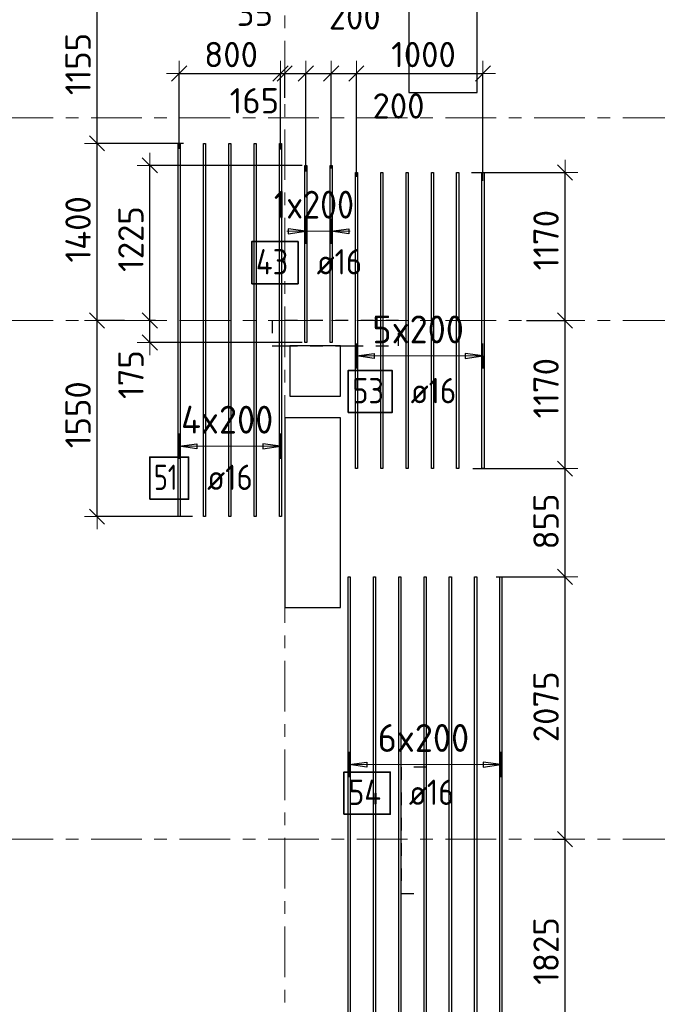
# Model space of a CAD drawing. Header units: metres. Extents: x -38 to 107, y -15 to 21.
# Tile 5 of 133: x 2.41 to 7.44, y 2 to 9.78. Entities that reach past the tile are written whole.
import ezdxf

# ---------------------------------------------------------------- set-up
doc = ezdxf.new("R2010")
doc.units = ezdxf.units.M
doc.header["$PDMODE"] = 65
for name, pattern in [('______11', [0.5, 0.4, -0.05, 0, -0.05]), ('______2', [0.0405, 0.03, -0.0105]), ('______5', [1.1, 0.8, -0.1, 0.1, -0.1])]:
    doc.linetypes.add(name, pattern=pattern)
for name, color, linetype, lineweight in [('XR$2$Осевая линия (1)', 7, '______5', 13), ('XR$4$Перекрытие (1)', 7, 'Continuous', 35), ('XR$4$Размерная линия (1)', 7, 'Continuous', 13)]:
    doc.layers.add(name, color=color, linetype=linetype, lineweight=lineweight)
for name, color, linetype, lineweight, true_color in [('XR$4$Арм.стержн.Доп. Арм верхн.зоны Х', 7, 'Continuous', 35, 0x8c8cff), ('XR$4$Арм.стержн.Доп. Арм. верхн.зоны У', 7, 'Continuous', 35, 0x739641), ('XR$6$Стена_ бетон несущ.', 7, 'Continuous', 70, 0xb4b496)]:
    doc.layers.add(name, color=color, linetype=linetype, lineweight=lineweight, true_color=true_color)
doc.styles.add('ISOCPEUR', font='txt')
doc.dimstyles.new('DIMSTYLE_3', dxfattribs={"dimtxt": 0.2, "dimasz": 0.2, "dimexe": 0, "dimexo": 0, "dimgap": 0.1, "dimtad": 2, "dimdec": 0, "dimlfac": 1000, "dimrnd": 5, "dimzin": 12, "dimdsep": 46, "dimtxsty": 'ISOCPEUR', "dimblk1": 'ALL_ML_STRICH', "dimblk2": 'ALL_ML_STRICH', "dimsah": 1, "dimcen": 0, "dimclrd": 7, "dimclre": 256, "dimclrt": 7, "dimadec": 0, "dimazin": 0, "dimtfac": 1, "dimtdec": 0, "dimtix": 1, "dimtmove": 2, "dimatfit": 3, "dimfxl": 0, "dimtzin": 0, "dimlwd": 0, "dimlwe": -3, "dimarcsym": 0})
doc.dimstyles.new('DIMSTYLE_33', dxfattribs={"dimtxt": 0.2, "dimasz": 0.2, "dimexe": 0, "dimexo": 0, "dimgap": 0.1, "dimtad": 2, "dimdec": 0, "dimlfac": 1000, "dimrnd": 5, "dimzin": 12, "dimdsep": 46, "dimtxsty": 'ISOCPEUR', "dimblk1": 'ALL_ML_STRICH', "dimblk2": 'ALL_ML_STRICH', "dimsah": 1, "dimcen": 0, "dimclrd": 7, "dimclre": 256, "dimclrt": 7, "dimadec": 0, "dimazin": 0, "dimtfac": 1, "dimtdec": 0, "dimtix": 1, "dimtmove": 2, "dimatfit": 3, "dimfxl": 0, "dimtvp": 1.2, "dimtzin": 0, "dimlwd": 0, "dimlwe": -3, "dimarcsym": 0})
doc.dimstyles.new('DIMSTYLE_34', dxfattribs={"dimtxt": 0.2, "dimasz": 0.2, "dimexe": 0, "dimexo": 0, "dimgap": 0.1, "dimtad": 0, "dimdec": 0, "dimlfac": 1000, "dimrnd": 5, "dimzin": 12, "dimdsep": 46, "dimtxsty": 'ISOCPEUR', "dimblk1": 'ALL_ML_STRICH', "dimblk2": 'ALL_ML_STRICH', "dimsah": 1, "dimcen": 0, "dimclrd": 7, "dimclre": 256, "dimclrt": 7, "dimadec": 0, "dimazin": 0, "dimtfac": 1, "dimtdec": 0, "dimtix": 1, "dimtmove": 2, "dimatfit": 3, "dimfxl": 0, "dimtvp": 1.2, "dimtzin": 0, "dimlwd": 0, "dimlwe": -3, "dimarcsym": 0})

# ---------------------------------------------------------------- blocks, each defined once
blk = doc.blocks.new('ALL_ML_STRICH')
at = {"color": 0, "linetype": 'ByBlock', "lineweight": -2}
for p, q in [((0, -0.5), (0, 0.5)), ((-1, 0), (0.5, 0)), ((-0.3, -0.3), (0.3, 0.3))]:
    blk.add_line(p, q, dxfattribs=at)
blk = doc.blocks.new('*D267')
at = {"layer": 'DEFPOINTS', "color": 7, "linetype": 'Continuous', "lineweight": 13, "transparency": 33554687}
for p in [(3.2552, 7.4), (3.0175, 5.8493), (3.7925, 5.8493)]:
    blk.add_point(p, dxfattribs=at)
at = {"layer": 'XR$4$Размерная линия (1)', "color": 9, "linetype": 'Continuous', "lineweight": -2, "true_color": 0xc7c7c7, "transparency": 33554687}
for p, q in [((3.2352, 7.4), (3.0175, 7.4)), ((3.7725, 5.8493), (3.0175, 5.8493))]:
    blk.add_line(p, q, dxfattribs=at)
at = {"layer": 'XR$4$Размерная линия (1)', "color": 7, "linetype": 'Continuous', "lineweight": -2, "transparency": 33554687}
blk.add_line((3.0175, 5.8493), (3.0175, 7.4), dxfattribs=at)
at = {"layer": 'XR$4$Размерная линия (1)', "color": 7, "linetype": 'Continuous', "lineweight": 13, "transparency": 33554687, "xscale": 0.2, "yscale": 0.2, "zscale": 0.2}
for p, rotation in [((3.0175, 7.4), 90), ((3.0175, 5.8493), 270)]:
    blk.add_blockref('ALL_ML_STRICH', p, dxfattribs=dict(at, rotation=rotation))
at = {"layer": 'XR$4$Размерная линия (1)', "color": 7, "linetype": 'Continuous', "lineweight": 13, "transparency": 33554687, "insert": (2.8675, 6.6547), "char_height": 0.2, "width": 0.8, "attachment_point": 5, "rotation": 90, "style": 'ISOCPEUR'}
blk.add_mtext('\\A1;{1550}', dxfattribs=at)
blk = doc.blocks.new('*D268')
at = {"layer": 'DEFPOINTS', "color": 7, "linetype": 'Continuous', "lineweight": 13, "transparency": 33554687}
for p in [(3.7216, 8.7993), (3.0175, 7.4), (3.2552, 7.4)]:
    blk.add_point(p, dxfattribs=at)
at = {"layer": 'XR$4$Размерная линия (1)', "color": 9, "linetype": 'Continuous', "lineweight": -2, "true_color": 0xc7c7c7, "transparency": 33554687}
for p, q in [((3.7016, 8.7993), (3.0175, 8.7993)), ((3.2352, 7.4), (3.0175, 7.4))]:
    blk.add_line(p, q, dxfattribs=at)
at = {"layer": 'XR$4$Размерная линия (1)', "color": 7, "linetype": 'Continuous', "lineweight": -2, "transparency": 33554687}
blk.add_line((3.0175, 7.4), (3.0175, 8.7993), dxfattribs=at)
at = {"layer": 'XR$4$Размерная линия (1)', "color": 7, "linetype": 'Continuous', "lineweight": 13, "transparency": 33554687, "xscale": 0.2, "yscale": 0.2, "zscale": 0.2}
for p, rotation in [((3.0175, 8.7993), 90), ((3.0175, 7.4), 270)]:
    blk.add_blockref('ALL_ML_STRICH', p, dxfattribs=dict(at, rotation=rotation))
at = {"layer": 'XR$4$Размерная линия (1)', "color": 7, "linetype": 'Continuous', "lineweight": 13, "transparency": 33554687, "insert": (2.8675, 8.1197), "char_height": 0.2, "width": 0.8, "attachment_point": 5, "rotation": 90, "style": 'ISOCPEUR'}
blk.add_mtext('\\A1;{1400}', dxfattribs=at)
blk = doc.blocks.new('*D269')
at = {"layer": 'DEFPOINTS', "color": 7, "linetype": 'Continuous', "lineweight": 13, "transparency": 33554687}
for p in [(4.0894, 9.9527), (3.0175, 8.7993), (3.7216, 8.7993)]:
    blk.add_point(p, dxfattribs=at)
at = {"layer": 'XR$4$Размерная линия (1)', "color": 9, "linetype": 'Continuous', "lineweight": -2, "true_color": 0xc7c7c7, "transparency": 33554687}
for p, q in [((4.0694, 9.9527), (3.0175, 9.9527)), ((3.7016, 8.7993), (3.0175, 8.7993))]:
    blk.add_line(p, q, dxfattribs=at)
at = {"layer": 'XR$4$Размерная линия (1)', "color": 7, "linetype": 'Continuous', "lineweight": -2, "transparency": 33554687}
blk.add_line((3.0175, 8.7993), (3.0175, 9.9527), dxfattribs=at)
at = {"layer": 'XR$4$Размерная линия (1)', "color": 7, "linetype": 'Continuous', "lineweight": 13, "transparency": 33554687, "xscale": 0.2, "yscale": 0.2, "zscale": 0.2}
for p, rotation in [((3.0175, 9.9527), 90), ((3.0175, 8.7993), 270)]:
    blk.add_blockref('ALL_ML_STRICH', p, dxfattribs=dict(at, rotation=rotation))
at = {"layer": 'XR$4$Размерная линия (1)', "color": 7, "linetype": 'Continuous', "lineweight": 13, "transparency": 33554687, "insert": (2.8675, 9.426), "char_height": 0.2, "width": 0.8, "attachment_point": 5, "rotation": 90, "style": 'ISOCPEUR'}
blk.add_mtext('\\A1;{1155}', dxfattribs=at)
blk = doc.blocks.new('*D279')
at = {"layer": 'DEFPOINTS', "color": 7, "linetype": 'Continuous', "lineweight": 13, "transparency": 33554687}
for p in [(3.6662, 9.3509), (3.6662, 8.7354), (4.4662, 8.7312)]:
    blk.add_point(p, dxfattribs=at)
at = {"layer": 'XR$4$Размерная линия (1)', "color": 9, "linetype": 'Continuous', "lineweight": -2, "true_color": 0xc7c7c7, "transparency": 33554687}
for p, q in [((3.6662, 8.7554), (3.6662, 9.3509)), ((4.4662, 8.7512), (4.4662, 9.3509))]:
    blk.add_line(p, q, dxfattribs=at)
at = {"layer": 'XR$4$Размерная линия (1)', "color": 7, "linetype": 'Continuous', "lineweight": -2, "transparency": 33554687}
blk.add_line((3.6662, 9.3509), (4.4662, 9.3509), dxfattribs=at)
at = {"layer": 'XR$4$Размерная линия (1)', "color": 7, "linetype": 'Continuous', "lineweight": 13, "transparency": 33554687, "xscale": 0.2, "yscale": 0.2, "zscale": 0.2, "rotation": 180}
blk.add_blockref('ALL_ML_STRICH', (3.6662, 9.3509), dxfattribs=at)
at = {"layer": 'XR$4$Размерная линия (1)', "color": 7, "linetype": 'Continuous', "lineweight": 13, "transparency": 33554687, "xscale": 0.2, "yscale": 0.2, "zscale": 0.2}
blk.add_blockref('ALL_ML_STRICH', (4.4662, 9.3509), dxfattribs=at)
at = {"layer": 'XR$4$Размерная линия (1)', "color": 7, "linetype": 'Continuous', "lineweight": 13, "transparency": 33554687, "insert": (4.0762, 9.5009), "char_height": 0.2, "width": 0.6, "attachment_point": 5, "style": 'ISOCPEUR'}
blk.add_mtext('\\A1;{800}', dxfattribs=at)
blk = doc.blocks.new('*D280')
at = {"layer": 'DEFPOINTS', "color": 7, "linetype": 'Continuous', "lineweight": 13, "transparency": 33554687}
for p in [(4.4662, 9.3509), (4.5, 9.1381), (4.4662, 8.7312)]:
    blk.add_point(p, dxfattribs=at)
at = {"layer": 'XR$4$Размерная линия (1)', "color": 9, "linetype": 'Continuous', "lineweight": -2, "true_color": 0xc7c7c7, "transparency": 33554687}
for p, q in [((4.4662, 8.7512), (4.4662, 9.3509)), ((4.5, 9.1581), (4.5, 9.3509))]:
    blk.add_line(p, q, dxfattribs=at)
at = {"layer": 'XR$4$Размерная линия (1)', "color": 7, "linetype": 'Continuous', "lineweight": -2, "transparency": 33554687}
blk.add_line((4.4662, 9.3509), (4.5, 9.3509), dxfattribs=at)
at = {"layer": 'XR$4$Размерная линия (1)', "color": 7, "linetype": 'Continuous', "lineweight": 13, "transparency": 33554687, "xscale": 0.2, "yscale": 0.2, "zscale": 0.2}
blk.add_blockref('ALL_ML_STRICH', (4.5, 9.3509), dxfattribs=at)
at = {"layer": 'XR$4$Размерная линия (1)', "color": 7, "linetype": 'Continuous', "lineweight": 13, "transparency": 33554687, "xscale": 0.2, "yscale": 0.2, "zscale": 0.2, "rotation": 180}
blk.add_blockref('ALL_ML_STRICH', (4.4662, 9.3509), dxfattribs=at)
at = {"layer": 'XR$4$Размерная линия (1)', "color": 7, "linetype": 'Continuous', "lineweight": 13, "transparency": 33554687, "insert": (4.2639, 9.8272), "char_height": 0.2, "width": 0.4, "attachment_point": 5, "style": 'ISOCPEUR'}
blk.add_mtext('\\A1;{35}', dxfattribs=at)
blk = doc.blocks.new('*D281')
at = {"layer": 'DEFPOINTS', "color": 7, "linetype": 'Continuous', "lineweight": 13, "transparency": 33554687}
for p in [(4.5, 9.3509), (4.5, 9.1381), (4.6662, 8.5568)]:
    blk.add_point(p, dxfattribs=at)
at = {"layer": 'XR$4$Размерная линия (1)', "color": 9, "linetype": 'Continuous', "lineweight": -2, "true_color": 0xc7c7c7, "transparency": 33554687}
for p, q in [((4.5, 9.1581), (4.5, 9.3509)), ((4.6662, 8.5768), (4.6662, 9.3509))]:
    blk.add_line(p, q, dxfattribs=at)
at = {"layer": 'XR$4$Размерная линия (1)', "color": 7, "linetype": 'Continuous', "lineweight": -2, "transparency": 33554687}
blk.add_line((4.5, 9.3509), (4.6662, 9.3509), dxfattribs=at)
at = {"layer": 'XR$4$Размерная линия (1)', "color": 7, "linetype": 'Continuous', "lineweight": 13, "transparency": 33554687, "xscale": 0.2, "yscale": 0.2, "zscale": 0.2, "rotation": 180}
blk.add_blockref('ALL_ML_STRICH', (4.5, 9.3509), dxfattribs=at)
at = {"layer": 'XR$4$Размерная линия (1)', "color": 7, "linetype": 'Continuous', "lineweight": 13, "transparency": 33554687, "xscale": 0.2, "yscale": 0.2, "zscale": 0.2}
blk.add_blockref('ALL_ML_STRICH', (4.6662, 9.3509), dxfattribs=at)
at = {"layer": 'XR$4$Размерная линия (1)', "color": 7, "linetype": 'Continuous', "lineweight": 13, "transparency": 33554687, "insert": (4.2602, 9.1358), "char_height": 0.2, "width": 0.6, "attachment_point": 5, "style": 'ISOCPEUR'}
blk.add_mtext('\\A1;{165}', dxfattribs=at)
blk = doc.blocks.new('*D282')
at = {"layer": 'DEFPOINTS', "color": 7, "linetype": 'Continuous', "lineweight": 13, "transparency": 33554687}
for p in [(4.6662, 9.3509), (4.8662, 8.5817), (4.6662, 8.5568)]:
    blk.add_point(p, dxfattribs=at)
at = {"layer": 'XR$4$Размерная линия (1)', "color": 9, "linetype": 'Continuous', "lineweight": -2, "true_color": 0xc7c7c7, "transparency": 33554687}
for p, q in [((4.6662, 8.5768), (4.6662, 9.3509)), ((4.8662, 8.6017), (4.8662, 9.3509))]:
    blk.add_line(p, q, dxfattribs=at)
at = {"layer": 'XR$4$Размерная линия (1)', "color": 7, "linetype": 'Continuous', "lineweight": -2, "transparency": 33554687}
blk.add_line((4.6662, 9.3509), (4.8662, 9.3509), dxfattribs=at)
at = {"layer": 'XR$4$Размерная линия (1)', "color": 7, "linetype": 'Continuous', "lineweight": 13, "transparency": 33554687, "xscale": 0.2, "yscale": 0.2, "zscale": 0.2, "rotation": 180}
blk.add_blockref('ALL_ML_STRICH', (4.6662, 9.3509), dxfattribs=at)
at = {"layer": 'XR$4$Размерная линия (1)', "color": 7, "linetype": 'Continuous', "lineweight": 13, "transparency": 33554687, "xscale": 0.2, "yscale": 0.2, "zscale": 0.2}
blk.add_blockref('ALL_ML_STRICH', (4.8662, 9.3509), dxfattribs=at)
at = {"layer": 'XR$4$Размерная линия (1)', "color": 7, "linetype": 'Continuous', "lineweight": 13, "transparency": 33554687, "insert": (5.0527, 9.7986), "char_height": 0.2, "width": 0.6, "attachment_point": 5, "style": 'ISOCPEUR'}
blk.add_mtext('\\A1;{200}', dxfattribs=at)
blk = doc.blocks.new('*D283')
at = {"layer": 'DEFPOINTS', "color": 7, "linetype": 'Continuous', "lineweight": 13, "transparency": 33554687}
for p in [(4.8662, 9.3509), (4.8662, 8.5817), (5.0662, 8.5153)]:
    blk.add_point(p, dxfattribs=at)
at = {"layer": 'XR$4$Размерная линия (1)', "color": 9, "linetype": 'Continuous', "lineweight": -2, "true_color": 0xc7c7c7, "transparency": 33554687}
for p, q in [((4.8662, 8.6017), (4.8662, 9.3509)), ((5.0662, 8.5353), (5.0662, 9.3509))]:
    blk.add_line(p, q, dxfattribs=at)
at = {"layer": 'XR$4$Размерная линия (1)', "color": 7, "linetype": 'Continuous', "lineweight": -2, "transparency": 33554687}
blk.add_line((4.8662, 9.3509), (5.0662, 9.3509), dxfattribs=at)
at = {"layer": 'XR$4$Размерная линия (1)', "color": 7, "linetype": 'Continuous', "lineweight": 13, "transparency": 33554687, "xscale": 0.2, "yscale": 0.2, "zscale": 0.2, "rotation": 180}
blk.add_blockref('ALL_ML_STRICH', (4.8662, 9.3509), dxfattribs=at)
at = {"layer": 'XR$4$Размерная линия (1)', "color": 7, "linetype": 'Continuous', "lineweight": 13, "transparency": 33554687, "xscale": 0.2, "yscale": 0.2, "zscale": 0.2}
blk.add_blockref('ALL_ML_STRICH', (5.0662, 9.3509), dxfattribs=at)
at = {"layer": 'XR$4$Размерная линия (1)', "color": 7, "linetype": 'Continuous', "lineweight": 13, "transparency": 33554687, "insert": (5.3991, 9.0949), "char_height": 0.2, "width": 0.6, "attachment_point": 5, "style": 'ISOCPEUR'}
blk.add_mtext('\\A1;{200}', dxfattribs=at)
blk = doc.blocks.new('*D284')
at = {"layer": 'DEFPOINTS', "color": 7, "linetype": 'Continuous', "lineweight": 13, "transparency": 33554687}
for p in [(5.0662, 9.3509), (5.0662, 8.5153), (6.0662, 8.4821)]:
    blk.add_point(p, dxfattribs=at)
at = {"layer": 'XR$4$Размерная линия (1)', "color": 9, "linetype": 'Continuous', "lineweight": -2, "true_color": 0xc7c7c7, "transparency": 33554687}
for p, q in [((5.0662, 8.5353), (5.0662, 9.3509)), ((6.0662, 8.5021), (6.0662, 9.3509))]:
    blk.add_line(p, q, dxfattribs=at)
at = {"layer": 'XR$4$Размерная линия (1)', "color": 7, "linetype": 'Continuous', "lineweight": -2, "transparency": 33554687}
blk.add_line((5.0662, 9.3509), (6.0662, 9.3509), dxfattribs=at)
at = {"layer": 'XR$4$Размерная линия (1)', "color": 7, "linetype": 'Continuous', "lineweight": 13, "transparency": 33554687, "xscale": 0.2, "yscale": 0.2, "zscale": 0.2, "rotation": 180}
blk.add_blockref('ALL_ML_STRICH', (5.0662, 9.3509), dxfattribs=at)
at = {"layer": 'XR$4$Размерная линия (1)', "color": 7, "linetype": 'Continuous', "lineweight": 13, "transparency": 33554687, "xscale": 0.2, "yscale": 0.2, "zscale": 0.2}
blk.add_blockref('ALL_ML_STRICH', (6.0662, 9.3509), dxfattribs=at)
at = {"layer": 'XR$4$Размерная линия (1)', "color": 7, "linetype": 'Continuous', "lineweight": 13, "transparency": 33554687, "insert": (5.5962, 9.5009), "char_height": 0.2, "width": 0.8, "attachment_point": 5, "style": 'ISOCPEUR'}
blk.add_mtext('\\A1;{1000}', dxfattribs=at)
blk = doc.blocks.new('*D285')
at = {"layer": 'DEFPOINTS', "color": 7, "linetype": 'Continuous', "lineweight": 13, "transparency": 33554687}
for p in [(3.4995, 7.4), (3.4348, 7.2253), (4.6582, 7.2253)]:
    blk.add_point(p, dxfattribs=at)
at = {"layer": 'XR$4$Размерная линия (1)', "color": 9, "linetype": 'Continuous', "lineweight": -2, "true_color": 0xc7c7c7, "transparency": 33554687}
for p, q in [((3.4795, 7.4), (3.4348, 7.4)), ((4.6382, 7.2253), (3.4348, 7.2253))]:
    blk.add_line(p, q, dxfattribs=at)
at = {"layer": 'XR$4$Размерная линия (1)', "color": 7, "linetype": 'Continuous', "lineweight": -2, "transparency": 33554687}
blk.add_line((3.4348, 7.2253), (3.4348, 7.4), dxfattribs=at)
at = {"layer": 'XR$4$Размерная линия (1)', "color": 7, "linetype": 'Continuous', "lineweight": 13, "transparency": 33554687, "xscale": 0.2, "yscale": 0.2, "zscale": 0.2}
for p, rotation in [((3.4348, 7.4), 90), ((3.4348, 7.2253), 270)]:
    blk.add_blockref('ALL_ML_STRICH', p, dxfattribs=dict(at, rotation=rotation))
at = {"layer": 'XR$4$Размерная линия (1)', "color": 7, "linetype": 'Continuous', "lineweight": 13, "transparency": 33554687, "insert": (3.2856, 6.972), "char_height": 0.2, "width": 0.6, "attachment_point": 5, "rotation": 90, "style": 'ISOCPEUR'}
blk.add_mtext('\\A1;{175}', dxfattribs=at)
blk = doc.blocks.new('*D286')
at = {"layer": 'DEFPOINTS', "color": 7, "linetype": 'Continuous', "lineweight": 13, "transparency": 33554687}
for p in [(4.6582, 8.6253), (3.4348, 7.4), (3.4995, 7.4)]:
    blk.add_point(p, dxfattribs=at)
at = {"layer": 'XR$4$Размерная линия (1)', "color": 9, "linetype": 'Continuous', "lineweight": -2, "true_color": 0xc7c7c7, "transparency": 33554687}
for p, q in [((4.6382, 8.6253), (3.4348, 8.6253)), ((3.4795, 7.4), (3.4348, 7.4))]:
    blk.add_line(p, q, dxfattribs=at)
at = {"layer": 'XR$4$Размерная линия (1)', "color": 7, "linetype": 'Continuous', "lineweight": -2, "transparency": 33554687}
blk.add_line((3.4348, 7.4), (3.4348, 8.6253), dxfattribs=at)
at = {"layer": 'XR$4$Размерная линия (1)', "color": 7, "linetype": 'Continuous', "lineweight": 13, "transparency": 33554687, "xscale": 0.2, "yscale": 0.2, "zscale": 0.2}
for p, rotation in [((3.4348, 8.6253), 90), ((3.4348, 7.4), 270)]:
    blk.add_blockref('ALL_ML_STRICH', p, dxfattribs=dict(at, rotation=rotation))
at = {"layer": 'XR$4$Размерная линия (1)', "color": 7, "linetype": 'Continuous', "lineweight": 13, "transparency": 33554687, "insert": (3.2848, 8.0427), "char_height": 0.2, "width": 0.8, "attachment_point": 5, "rotation": 90, "style": 'ISOCPEUR'}
blk.add_mtext('\\A1;{1225}', dxfattribs=at)
blk = doc.blocks.new('*D292')
at = {"layer": 'DEFPOINTS', "color": 7, "linetype": 'Continuous', "lineweight": 13, "transparency": 33554687}
for p in [(6.5952, 3.3), (6.1281, 1.4729), (6.7143, 1.4729)]:
    blk.add_point(p, dxfattribs=at)
at = {"layer": 'XR$4$Размерная линия (1)', "color": 9, "linetype": 'Continuous', "lineweight": -2, "true_color": 0xc7c7c7, "transparency": 33554687}
for p, q in [((6.6152, 3.3), (6.7143, 3.3)), ((6.1481, 1.4729), (6.7143, 1.4729))]:
    blk.add_line(p, q, dxfattribs=at)
at = {"layer": 'XR$4$Размерная линия (1)', "color": 7, "linetype": 'Continuous', "lineweight": -2, "transparency": 33554687}
blk.add_line((6.7143, 1.4729), (6.7143, 3.3), dxfattribs=at)
at = {"layer": 'XR$4$Размерная линия (1)', "color": 7, "linetype": 'Continuous', "lineweight": 13, "transparency": 33554687, "xscale": 0.2, "yscale": 0.2, "zscale": 0.2}
for p, rotation in [((6.7143, 3.3), 90), ((6.7143, 1.4729), 270)]:
    blk.add_blockref('ALL_ML_STRICH', p, dxfattribs=dict(at, rotation=rotation))
at = {"layer": 'XR$4$Размерная линия (1)', "color": 7, "linetype": 'Continuous', "lineweight": 13, "transparency": 33554687, "insert": (6.5643, 2.4164), "char_height": 0.2, "width": 0.8, "attachment_point": 5, "rotation": 90, "style": 'ISOCPEUR'}
blk.add_mtext('\\A1;{1825}', dxfattribs=at)
blk = doc.blocks.new('*D293')
at = {"layer": 'DEFPOINTS', "color": 7, "linetype": 'Continuous', "lineweight": 13, "transparency": 33554687}
for p in [(6.1492, 5.3729), (6.5952, 3.3), (6.7143, 3.3)]:
    blk.add_point(p, dxfattribs=at)
at = {"layer": 'XR$4$Размерная линия (1)', "color": 9, "linetype": 'Continuous', "lineweight": -2, "true_color": 0xc7c7c7, "transparency": 33554687}
for p, q in [((6.1692, 5.3729), (6.7143, 5.3729)), ((6.6152, 3.3), (6.7143, 3.3))]:
    blk.add_line(p, q, dxfattribs=at)
at = {"layer": 'XR$4$Размерная линия (1)', "color": 7, "linetype": 'Continuous', "lineweight": -2, "transparency": 33554687}
blk.add_line((6.7143, 3.3), (6.7143, 5.3729), dxfattribs=at)
at = {"layer": 'XR$4$Размерная линия (1)', "color": 7, "linetype": 'Continuous', "lineweight": 13, "transparency": 33554687, "xscale": 0.2, "yscale": 0.2, "zscale": 0.2}
for p, rotation in [((6.7143, 5.3729), 90), ((6.7143, 3.3), 270)]:
    blk.add_blockref('ALL_ML_STRICH', p, dxfattribs=dict(at, rotation=rotation))
at = {"layer": 'XR$4$Размерная линия (1)', "color": 7, "linetype": 'Continuous', "lineweight": 13, "transparency": 33554687, "insert": (6.5643, 4.3464), "char_height": 0.2, "width": 0.8, "attachment_point": 5, "rotation": 90, "style": 'ISOCPEUR'}
blk.add_mtext('\\A1;{2075}', dxfattribs=at)
blk = doc.blocks.new('*D294')
at = {"layer": 'DEFPOINTS', "color": 7, "linetype": 'Continuous', "lineweight": 13, "transparency": 33554687}
for p in [(5.9649, 6.2285), (6.1492, 5.3729), (6.7143, 5.3729)]:
    blk.add_point(p, dxfattribs=at)
at = {"layer": 'XR$4$Размерная линия (1)', "color": 9, "linetype": 'Continuous', "lineweight": -2, "true_color": 0xc7c7c7, "transparency": 33554687}
for p, q in [((5.9849, 6.2285), (6.7143, 6.2285)), ((6.1692, 5.3729), (6.7143, 5.3729))]:
    blk.add_line(p, q, dxfattribs=at)
at = {"layer": 'XR$4$Размерная линия (1)', "color": 7, "linetype": 'Continuous', "lineweight": -2, "transparency": 33554687}
blk.add_line((6.7143, 5.3729), (6.7143, 6.2285), dxfattribs=at)
at = {"layer": 'XR$4$Размерная линия (1)', "color": 7, "linetype": 'Continuous', "lineweight": 13, "transparency": 33554687, "xscale": 0.2, "yscale": 0.2, "zscale": 0.2}
for p, rotation in [((6.7143, 6.2285), 90), ((6.7143, 5.3729), 270)]:
    blk.add_blockref('ALL_ML_STRICH', p, dxfattribs=dict(at, rotation=rotation))
at = {"layer": 'XR$4$Размерная линия (1)', "color": 7, "linetype": 'Continuous', "lineweight": 13, "transparency": 33554687, "insert": (6.5643, 5.8107), "char_height": 0.2, "width": 0.6, "attachment_point": 5, "rotation": 90, "style": 'ISOCPEUR'}
blk.add_mtext('\\A1;{855}', dxfattribs=at)
blk = doc.blocks.new('*D295')
at = {"layer": 'DEFPOINTS', "color": 7, "linetype": 'Continuous', "lineweight": 13, "transparency": 33554687}
for p in [(6.3906, 7.4), (5.9649, 6.2285), (6.7143, 6.2285)]:
    blk.add_point(p, dxfattribs=at)
at = {"layer": 'XR$4$Размерная линия (1)', "color": 9, "linetype": 'Continuous', "lineweight": -2, "true_color": 0xc7c7c7, "transparency": 33554687}
for p, q in [((6.4106, 7.4), (6.7143, 7.4)), ((5.9849, 6.2285), (6.7143, 6.2285))]:
    blk.add_line(p, q, dxfattribs=at)
at = {"layer": 'XR$4$Размерная линия (1)', "color": 7, "linetype": 'Continuous', "lineweight": -2, "transparency": 33554687}
blk.add_line((6.7143, 6.2285), (6.7143, 7.4), dxfattribs=at)
at = {"layer": 'XR$4$Размерная линия (1)', "color": 7, "linetype": 'Continuous', "lineweight": 13, "transparency": 33554687, "xscale": 0.2, "yscale": 0.2, "zscale": 0.2}
for p, rotation in [((6.7143, 7.4), 90), ((6.7143, 6.2285), 270)]:
    blk.add_blockref('ALL_ML_STRICH', p, dxfattribs=dict(at, rotation=rotation))
at = {"layer": 'XR$4$Размерная линия (1)', "color": 7, "linetype": 'Continuous', "lineweight": 13, "transparency": 33554687, "insert": (6.5643, 6.8642), "char_height": 0.2, "width": 0.8, "attachment_point": 5, "rotation": 90, "style": 'ISOCPEUR'}
blk.add_mtext('\\A1;{1170}', dxfattribs=at)
blk = doc.blocks.new('*D296')
at = {"layer": 'DEFPOINTS', "color": 7, "linetype": 'Continuous', "lineweight": 13, "transparency": 33554687}
for p in [(5.9547, 8.5685), (6.3906, 7.4), (6.7143, 7.4)]:
    blk.add_point(p, dxfattribs=at)
at = {"layer": 'XR$4$Размерная линия (1)', "color": 9, "linetype": 'Continuous', "lineweight": -2, "true_color": 0xc7c7c7, "transparency": 33554687}
for p, q in [((5.9747, 8.5685), (6.7143, 8.5685)), ((6.4106, 7.4), (6.7143, 7.4))]:
    blk.add_line(p, q, dxfattribs=at)
at = {"layer": 'XR$4$Размерная линия (1)', "color": 7, "linetype": 'Continuous', "lineweight": -2, "transparency": 33554687}
blk.add_line((6.7143, 7.4), (6.7143, 8.5685), dxfattribs=at)
at = {"layer": 'XR$4$Размерная линия (1)', "color": 7, "linetype": 'Continuous', "lineweight": 13, "transparency": 33554687, "xscale": 0.2, "yscale": 0.2, "zscale": 0.2}
for p, rotation in [((6.7143, 8.5685), 90), ((6.7143, 7.4), 270)]:
    blk.add_blockref('ALL_ML_STRICH', p, dxfattribs=dict(at, rotation=rotation))
at = {"layer": 'XR$4$Размерная линия (1)', "color": 7, "linetype": 'Continuous', "lineweight": 13, "transparency": 33554687, "insert": (6.5643, 8.0342), "char_height": 0.2, "width": 0.8, "attachment_point": 5, "rotation": 90, "style": 'ISOCPEUR'}
blk.add_mtext('\\A1;{1170}', dxfattribs=at)

msp = doc.modelspace()

# ---------------------------------------------------------------- linework, layer by layer
at = {"layer": 'XR$2$Осевая линия (1)', "color": 253, "linetype": '______11', "lineweight": 13, "true_color": 0xa0a0a0, "transparency": 33554687}
for p, q in [((4.5, -3.39), (4.5, 19.78)), ((-2.63, 9), (62.6, 9)), ((-2.63, 7.4), (62.6, 7.4)), ((-2.63, 3.3), (62.6, 3.3))]:
    msp.add_line(p, q, dxfattribs=at)
at = {"layer": 'XR$4$Арм.стержн.Доп. Арм верхн.зоны Х', "color": 253, "linetype": 'Continuous', "lineweight": -3, "true_color": 0xa0a0a0, "transparency": 33554687}
for p, q in [((5.0662, 7.1188), (5.0662, 7.2188)), ((6.0662, 7.1188), (6.0662, 7.2188)), ((5.0662, 7.1188), (5.0662, 7.0188)), ((6.0662, 7.1188), (6.0662, 7.0188)), ((3.6662, 6.4056), (3.6662, 6.5056)), ((4.4662, 6.4056), (4.4662, 6.5056)), ((3.6662, 6.4056), (3.6662, 6.3056)), ((4.4662, 6.4056), (4.4662, 6.3056)), ((5.0083, 3.8903), (5.0083, 3.9903)), ((6.2083, 3.8903), (6.2083, 3.9903)), ((5.0083, 3.8903), (5.0083, 3.7903)), ((6.2083, 3.8903), (6.2083, 3.7903))]:
    msp.add_line(p, q, dxfattribs=at)
at = {"layer": 'XR$4$Арм.стержн.Доп. Арм верхн.зоны Х', "color": 7, "linetype": 'Continuous', "lineweight": 25, "transparency": 33554687}
for p, q in [((5.0662, 7.1188), (5.2062, 7.1388)), ((5.2062, 7.0988), (5.0662, 7.1188)), ((5.2062, 7.1388), (5.2062, 7.0988)), ((6.0662, 7.1188), (5.9262, 7.1388)), ((5.9262, 7.1388), (5.9262, 7.0988)), ((5.9262, 7.0988), (6.0662, 7.1188)), ((3.6662, 6.4056), (3.8062, 6.4256)), ((3.8062, 6.3856), (3.6662, 6.4056)), ((3.8062, 6.4256), (3.8062, 6.3856)), ((4.4662, 6.4056), (4.3262, 6.4256)), ((4.3262, 6.4256), (4.3262, 6.3856)), ((4.3262, 6.3856), (4.4662, 6.4056)), ((5.0083, 3.8903), (5.1483, 3.9103)), ((5.1483, 3.9103), (5.1483, 3.8703)), ((6.2083, 3.8903), (6.0683, 3.9103)), ((6.0683, 3.9103), (6.0683, 3.8703)), ((5.1483, 3.8703), (5.0083, 3.8903)), ((6.0683, 3.8703), (6.2083, 3.8903))]:
    msp.add_line(p, q, dxfattribs=at)
at = {"layer": 'XR$4$Арм.стержн.Доп. Арм верхн.зоны Х', "color": 7, "linetype": 'Continuous', "lineweight": 13, "transparency": 33554687}
for p, q in [((5.0662, 7.1188), (5.0662, 7.1188)), ((5.0662, 7.1188), (6.0662, 7.1188)), ((6.0662, 7.1188), (6.0662, 7.1188)), ((3.6662, 6.4056), (3.6662, 6.4056)), ((3.6662, 6.4056), (4.4662, 6.4056)), ((4.4662, 6.4056), (4.4662, 6.4056)), ((5.0083, 3.8903), (5.0083, 3.8903)), ((6.2083, 3.8903), (6.2083, 3.8903))]:
    msp.add_line(p, q, dxfattribs=at)
at = {"layer": 'XR$4$Арм.стержн.Доп. Арм верхн.зоны Х', "color": 7, "linetype": 'Continuous', "lineweight": 25, "transparency": 33554687}
for points in [[(3.6582, 5.8493), (3.6582, 8.7993), (3.6742, 8.7993), (3.6742, 5.8493), (3.6582, 5.8493)], [(3.8582, 5.8493), (3.8582, 8.7993), (3.8742, 8.7993), (3.8742, 5.8493), (3.8582, 5.8493)], [(4.0582, 5.8493), (4.0582, 8.7993), (4.0742, 8.7993), (4.0742, 5.8493), (4.0582, 5.8493)], [(4.2582, 5.8493), (4.2582, 8.7993), (4.2742, 8.7993), (4.2742, 5.8493), (4.2582, 5.8493)], [(4.4582, 5.8493), (4.4582, 8.7993), (4.4742, 8.7993), (4.4742, 5.8493), (4.4582, 5.8493)], [(5.0582, 6.2285), (5.0582, 8.5685), (5.0742, 8.5685), (5.0742, 6.2285), (5.0582, 6.2285)], [(5.2582, 6.2285), (5.2582, 8.5685), (5.2742, 8.5685), (5.2742, 6.2285), (5.2582, 6.2285)], [(5.4582, 6.2285), (5.4582, 8.5685), (5.4742, 8.5685), (5.4742, 6.2285), (5.4582, 6.2285)], [(5.6582, 6.2285), (5.6582, 8.5685), (5.6742, 8.5685), (5.6742, 6.2285), (5.6582, 6.2285)], [(5.8582, 6.2285), (5.8582, 8.5685), (5.8742, 8.5685), (5.8742, 6.2285), (5.8582, 6.2285)], [(6.0582, 6.2285), (6.0582, 8.5685), (6.0742, 8.5685), (6.0742, 6.2285), (6.0582, 6.2285)], [(5.0003, 1.4729), (5.0003, 5.3729), (5.0163, 5.3729), (5.0163, 1.4729), (5.0003, 1.4729)], [(5.2003, 1.4729), (5.2003, 5.3729), (5.2163, 5.3729), (5.2163, 1.4729), (5.2003, 1.4729)], [(5.4003, 1.4729), (5.4003, 5.3729), (5.4163, 5.3729), (5.4163, 1.4729), (5.4003, 1.4729)], [(5.6003, 1.4729), (5.6003, 5.3729), (5.6163, 5.3729), (5.6163, 1.4729), (5.6003, 1.4729)], [(5.8003, 1.4729), (5.8003, 5.3729), (5.8163, 5.3729), (5.8163, 1.4729), (5.8003, 1.4729)], [(6.0003, 1.4729), (6.0003, 5.3729), (6.0163, 5.3729), (6.0163, 1.4729), (6.0003, 1.4729)], [(6.2003, 1.4729), (6.2003, 5.3729), (6.2163, 5.3729), (6.2163, 1.4729), (6.2003, 1.4729)]]:
    msp.add_lwpolyline(points, dxfattribs=at)
at = {"layer": 'XR$4$Арм.стержн.Доп. Арм верхн.зоны Х', "color": 7, "linetype": 'Continuous', "lineweight": 35, "transparency": 33554687}
for points in [[(5.0016, 6.6714), (5.3483, 6.6714), (5.3483, 7.0047), (5.0016, 7.0047), (5.0016, 6.6714)], [(3.4338, 5.9868), (3.7405, 5.9868), (3.7405, 6.3202), (3.4338, 6.3202), (3.4338, 5.9868)], [(4.9674, 3.4978), (5.334, 3.4978), (5.334, 3.8311), (4.9674, 3.8311), (4.9674, 3.4978)]]:
    msp.add_lwpolyline(points, dxfattribs=at)
at = {"layer": 'XR$4$Арм.стержн.Доп. Арм верхн.зоны Х', "color": 7, "linetype": 'Continuous', "lineweight": 13, "transparency": 33554687}
msp.add_lwpolyline([(5.0083, 3.8903), (5.0353, 3.8903), (5.0353, 3.8903), (6.2083, 3.8903)], dxfattribs=at)
at = {"layer": 'XR$4$Арм.стержн.Доп. Арм. верхн.зоны У', "color": 253, "linetype": 'Continuous', "lineweight": -3, "true_color": 0xa0a0a0, "transparency": 33554687}
for p, q in [((4.6662, 8.1048), (4.6662, 8.2048)), ((4.8662, 8.1048), (4.8662, 8.2048)), ((4.6662, 8.1048), (4.6662, 8.0048)), ((4.8662, 8.1048), (4.8662, 8.0048))]:
    msp.add_line(p, q, dxfattribs=at)
at = {"layer": 'XR$4$Арм.стержн.Доп. Арм. верхн.зоны У', "color": 7, "linetype": 'Continuous', "lineweight": 13, "transparency": 33554687}
for p, q in [((4.6662, 8.1048), (4.5162, 8.1048)), ((4.6662, 8.1048), (4.8662, 8.1048)), ((4.8662, 8.1048), (5.0162, 8.1048))]:
    msp.add_line(p, q, dxfattribs=at)
at = {"layer": 'XR$4$Арм.стержн.Доп. Арм. верхн.зоны У', "color": 7, "linetype": 'Continuous', "lineweight": 25, "transparency": 33554687}
for p, q in [((4.6662, 8.1048), (4.5262, 8.1248)), ((4.5262, 8.1248), (4.5262, 8.0848)), ((4.5262, 8.0848), (4.6662, 8.1048)), ((4.8662, 8.1048), (5.0062, 8.1248)), ((5.0062, 8.0848), (4.8662, 8.1048)), ((5.0062, 8.1248), (5.0062, 8.0848))]:
    msp.add_line(p, q, dxfattribs=at)
for points in [[(4.6582, 7.2253), (4.6582, 8.6253), (4.6742, 8.6253), (4.6742, 7.2253), (4.6582, 7.2253)], [(4.8582, 7.2253), (4.8582, 8.6253), (4.8742, 8.6253), (4.8742, 7.2253), (4.8582, 7.2253)]]:
    msp.add_lwpolyline(points, dxfattribs=at)
at = {"layer": 'XR$4$Арм.стержн.Доп. Арм. верхн.зоны У', "color": 7, "linetype": 'Continuous', "lineweight": 35, "transparency": 33554687}
msp.add_lwpolyline([(4.2389, 7.6901), (4.6056, 7.6901), (4.6056, 8.0234), (4.2389, 8.0234), (4.2389, 7.6901)], dxfattribs=at)
at = {"layer": 'XR$4$Перекрытие (1)', "color": 7, "linetype": 'Continuous', "lineweight": 25, "transparency": 33554687}
for p, q in [((5.4806, 11.0007), (5.4806, 9.2007)), ((6.0206, 9.2007), (6.0206, 11.0007)), ((5.4806, 9.2007), (6.0206, 9.2007)), ((4.94, 7.2003), (4.54, 7.2002)), ((4.54, 7.2002), (4.54, 6.8002)), ((4.94, 6.8003), (4.94, 7.2003)), ((4.54, 6.8002), (4.94, 6.8003)), ((4.5, 6.6302), (4.5, 5.1302)), ((4.94, 6.6302), (4.5, 6.6302)), ((4.94, 5.1302), (4.94, 6.6302)), ((4.5, 5.1302), (4.94, 5.1302))]:
    msp.add_line(p, q, dxfattribs=at)
at = {"layer": 'XR$6$Стена_ бетон несущ.', "color": 253, "linetype": '______2', "lineweight": -3, "true_color": 0xa0a0a0, "transparency": 33554687}
for p, q in [((5.4, 7.4), (4.4, 7.4)), ((4.4, 7.4), (4.4, 7.2)), ((5.4, 7.2), (5.4, 7.4)), ((4.4, 7.2), (4.42, 7.2)), ((4.42, 7.2), (4.5, 7.2)), ((4.5, 7.2), (4.94, 7.2)), ((4.94, 7.2), (5.02, 7.2)), ((5.02, 7.2), (5.4, 7.2)), ((5.42, 3.87), (5.42, 2.87)), ((5.62, 3.87), (5.42, 3.87)), ((5.62, 2.87), (5.62, 3.87)), ((5.42, 2.87), (5.62, 2.87))]:
    msp.add_line(p, q, dxfattribs=at)

# ---------------------------------------------------------------- texts
at = {"layer": 'XR$4$Арм.стержн.Доп. Арм верхн.зоны Х', "color": 7, "linetype": 'Continuous', "lineweight": 13, "transparency": 33554687, "char_height": 0.22, "attachment_point": 7, "style": 'ISOCPEUR'}
for s, insert, width in [('\\W0.95;5x200', (5.1922, 7.2188), 0.873359), ('\\W0.95;4x200', (3.6812, 6.5056), 0.895564), ('\\W0.95;6x200', (5.2343, 3.9903), 0.873359)]:
    msp.add_mtext(s, dxfattribs=dict(at, insert=insert, width=width))
at = {"layer": 'XR$4$Арм.стержн.Доп. Арм верхн.зоны Х', "color": 7, "linetype": 'Continuous', "lineweight": 25, "transparency": 33554687, "char_height": 0.2, "attachment_point": 7, "style": 'ISOCPEUR'}
for s, insert, width in [('\\W0.87;53', (5.035, 6.7447), 0.367208), ('\\W0.89; ø16 ', (5.3816, 6.7447), 0.749105), ('\\W0.75;51', (3.4672, 6.0602), 0.314854), ('\\W0.89; ø16 ', (3.7738, 6.0602), 0.749105), ('\\W0.88;54', (5.0007, 3.5711), 0.387995), ('\\W0.89; ø16 ', (5.3674, 3.5711), 0.749105)]:
    msp.add_mtext(s, dxfattribs=dict(at, insert=insert, width=width))
at = {"layer": 'XR$4$Арм.стержн.Доп. Арм. верхн.зоны У', "color": 7, "linetype": 'Continuous', "lineweight": 13, "transparency": 33554687, "insert": (4.4142, 8.2048), "char_height": 0.22, "width": 0.823552, "attachment_point": 7, "style": 'ISOCPEUR'}
msp.add_mtext('\\W0.89;1x200', dxfattribs=at)
at = {"layer": 'XR$4$Арм.стержн.Доп. Арм. верхн.зоны У', "color": 7, "linetype": 'Continuous', "lineweight": 25, "transparency": 33554687, "char_height": 0.2, "attachment_point": 7, "style": 'ISOCPEUR'}
for s, insert, width in [('\\W0.88;43', (4.2722, 7.7634), 0.387995), ('\\W0.89; ø16 ', (4.6389, 7.7634), 0.749105)]:
    msp.add_mtext(s, dxfattribs=dict(at, insert=insert, width=width))

# ---------------------------------------------------------------- dimensions: what is measured, and where the dimension line sits
at = {"layer": 'XR$4$Размерная линия (1)', "color": 7, "linetype": 'Continuous', "lineweight": 13, "transparency": 33554687}
for base, p1, p2, dimstyle, picture, middle in [((3.0175, 9.9527), (3.7016, 8.7993), (4.0694, 9.9527), 'DIMSTYLE_3', '*D269', (2.8675, 9.426)), ((3.0175, 8.7993), (3.2352, 7.4), (3.7016, 8.7993), 'DIMSTYLE_3', '*D268', (2.8675, 8.1197)), ((3.4348, 8.6253), (3.4795, 7.4), (4.6382, 8.6253), 'DIMSTYLE_3', '*D286', (3.2848, 8.0427)), ((6.71434, 8.56846), (6.41064, 7.4), (5.97473, 8.56846), 'DIMSTYLE_3', '*D296', (6.56434, 8.03423)), ((3.0175, 7.4), (3.7725, 5.8493), (3.2352, 7.4), 'DIMSTYLE_3', '*D267', (2.8675, 6.6547)), ((3.4348, 7.4), (4.6382, 7.2253), (3.4795, 7.4), 'DIMSTYLE_33', '*D285', (3.2856, 6.972)), ((6.71434, 7.4), (5.98487, 6.22846), (6.41064, 7.4), 'DIMSTYLE_3', '*D295', (6.56434, 6.86423)), ((6.7143, 6.2285), (6.1692, 5.3729), (5.9849, 6.2285), 'DIMSTYLE_3', '*D294', (6.5643, 5.8107)), ((6.7143, 5.3729), (6.6152, 3.3), (6.1692, 5.3729), 'DIMSTYLE_3', '*D293', (6.5643, 4.3464)), ((6.7143, 3.3), (6.1481, 1.4729), (6.6152, 3.3), 'DIMSTYLE_3', '*D292', (6.5643, 2.4164))]:
    dim = msp.add_linear_dim(base=base, p1=p1, p2=p2, angle=90, dimstyle=dimstyle, override={"dimpost": '<>', "dimclrd": 7, "dimclre": 9, "dimclrt": 7, "dimlwd": 0, "dimlwe": 65533}, dxfattribs=at)
    dim.commit()
    dim.dimension.update_dxf_attribs({"geometry": picture, "text_midpoint": middle, "dimtype": 160})
for base, p1, p2, dimstyle, picture, middle in [((4.5, 9.3509), (4.4662, 8.7512), (4.5, 9.1581), 'DIMSTYLE_33', '*D280', (4.2639, 9.8272)), ((4.8662, 9.3509), (4.6662, 8.5768), (4.8662, 8.6017), 'DIMSTYLE_33', '*D282', (5.0527, 9.7986)), ((4.4662, 9.3509), (3.6662, 8.7554), (4.4662, 8.7512), 'DIMSTYLE_3', '*D279', (4.0762, 9.5009)), ((6.0662, 9.3509), (5.0662, 8.5353), (6.0662, 8.5021), 'DIMSTYLE_3', '*D284', (5.5962, 9.5009)), ((4.6662, 9.3509), (4.5, 9.1581), (4.6662, 8.5768), 'DIMSTYLE_34', '*D281', (4.2602, 9.1358)), ((5.0662, 9.3509), (4.8662, 8.6017), (5.0662, 8.5353), 'DIMSTYLE_34', '*D283', (5.3991, 9.0949))]:
    dim = msp.add_linear_dim(base=base, p1=p1, p2=p2, dimstyle=dimstyle, override={"dimpost": '<>', "dimclrd": 7, "dimclre": 9, "dimclrt": 7, "dimlwd": 0, "dimlwe": 65533}, dxfattribs=at)
    dim.commit()
    dim.dimension.update_dxf_attribs({"geometry": picture, "text_midpoint": middle, "dimtype": 160})

doc.saveas('drawing.dxf')
